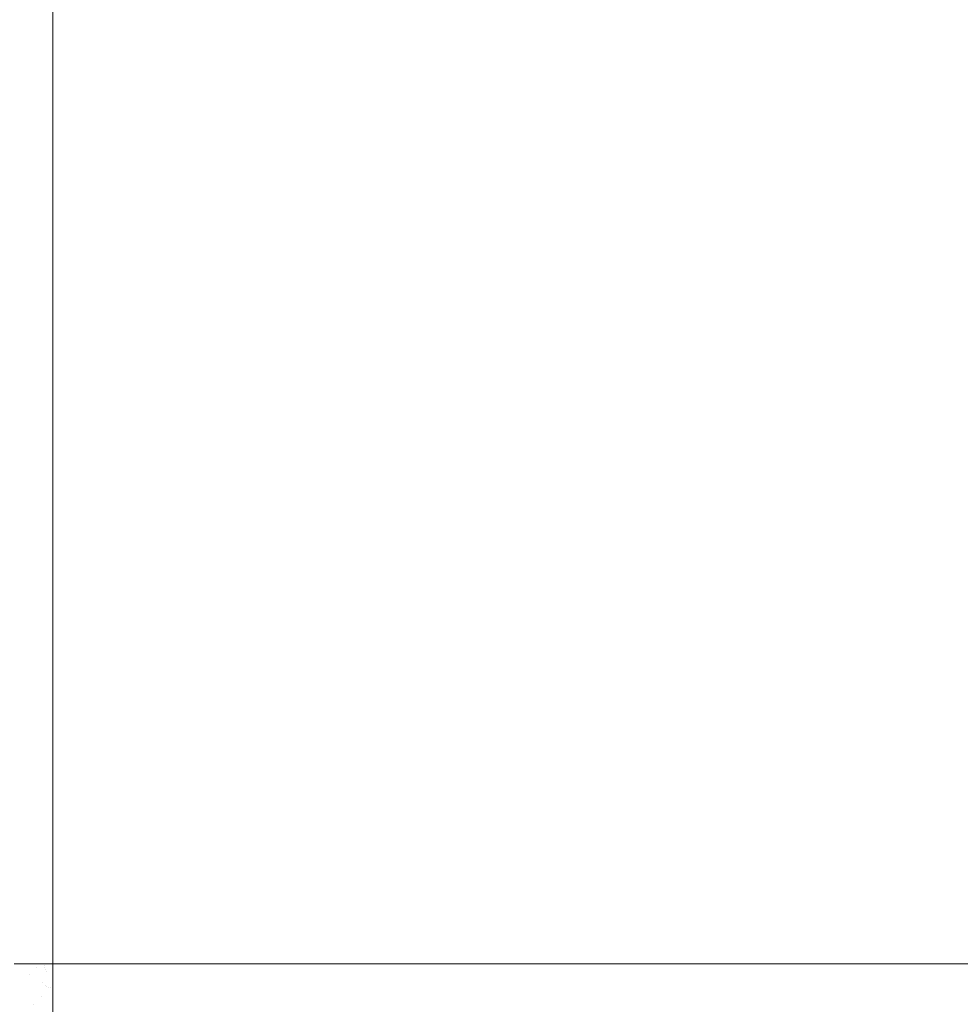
# Model space of a CAD drawing. Header units: centimetres. Extents: x -17.1 to 18.2, y 3.4 to 5.2.
# Tile 39 of 256: x -17.025 to -16.903, y 3.495 to 3.623. Entities that reach past the tile are written whole.
import ezdxf

# ---------------------------------------------------------------- set-up
doc = ezdxf.new("R2010")
doc.units = ezdxf.units.CM
doc.header["$LTSCALE"] = 2.54
doc.layers.add('Lucido design-1', color=7, linetype='Continuous')

# ---------------------------------------------------------------- blocks, each defined once
blk = doc.blocks.new('Gruppo-4-1')
at = {"color": 7, "linetype": 'Continuous', "lineweight": 9}
for points, invisible_edges in [([(-17.02353, 5.10021, -1872.21563), (-17.02532, 5.10021, -1872.2158), (-17.02532, 3.50021, -1872.2158), (-17.02458, 3.50021, -1872.21573)], 10), ([(-17.02458, 3.50021, -1873.0153), (-17.02532, 3.50021, -1873.01523), (-17.02532, 5.10021, -1873.01523), (-17.02458, 5.10021, -1873.0153)], 10), ([(-17.02458, 3.50021, -1872.21573), (-17.02353, 3.50021, -1872.21563), (-17.02353, 5.10021, -1872.21563)], 10), ([(-17.02458, 5.10021, -1873.0153), (-17.02353, 5.10021, -1873.0154), (-17.02353, 3.50021, -1873.0154), (-17.02458, 3.50021, -1873.0153)], 10), ([(-17.02175, 5.10021, -1872.21554), (-17.02353, 5.10021, -1872.21563), (-17.02353, 3.50021, -1872.21563), (-17.02241, 3.50021, -1872.21557)], 10), ([(-17.02353, 5.10021, -1873.0154), (-17.02175, 5.10021, -1873.01549), (-17.02175, 3.50021, -1873.01549), (-17.02349, 3.50021, -1873.0154)], 10), ([(-17.02349, 3.50021, -1873.0154), (-17.02353, 3.50021, -1873.0154), (-17.02353, 5.10021, -1873.0154)], 10), ([(-17.02241, 3.50021, -1872.21557), (-17.02175, 3.50021, -1872.21554), (-17.02175, 5.10021, -1872.21554)], 10), ([(-17.02135, 5.10021, -1872.21553), (-17.02175, 5.10021, -1872.21554), (-17.02175, 3.50021, -1872.21554), (-17.02135, 3.50021, -1872.21553)], 10), ([(-17.02135, 3.50021, -1873.0155), (-17.02175, 3.50021, -1873.01549), (-17.02175, 5.10021, -1873.01549), (-17.02135, 5.10021, -1873.0155)], 10), ([(-17.02135, 3.50021, -1872.21553), (-17.02031, 3.50021, -1872.21551), (-17.02031, 5.10021, -1872.21551), (-17.02135, 5.10021, -1872.21553)], 8), ([(-17.02135, 5.10021, -1873.0155), (-17.02031, 5.10021, -1873.01551), (-17.02031, 3.50021, -1873.01551), (-17.02135, 3.50021, -1873.0155)], 8), ([(-17.02031, 3.50021, -1873.01551), (-17.02031, 5.10021, -1873.01551), (-5.29779, 5.10021, -1873.01551), (-5.29779, 3.90021, -1873.01551)], 8), ([(-5.29779, 3.90021, -1873.01551), (-5.29745, 3.88247, -1873.01551), (-17.02031, 3.50021, -1873.01551)], 10), ([(-5.29745, 3.88247, -1873.01551), (-5.29629, 3.86335, -1873.01551), (-17.02031, 3.50021, -1873.01551)], 10), ([(-17.02031, 3.50021, -1873.01551), (-5.29629, 3.86335, -1873.01551), (-5.29598, 3.86039, -1873.01551)], 9), ([(-5.29598, 3.86039, -1873.01551), (-5.29434, 3.84448, -1873.01551), (-17.02031, 3.50021, -1873.01551)], 10), ([(-5.29434, 3.84448, -1873.01551), (-5.29163, 3.82605, -1873.01551), (-17.02031, 3.50021, -1873.01551)], 10), ([(-5.29163, 3.82605, -1873.01551), (-5.28822, 3.80818, -1873.01551), (-17.02031, 3.50021, -1873.01551)], 10), ([(-5.28822, 3.80818, -1873.01551), (-5.28416, 3.79101, -1873.01551), (-17.02031, 3.50021, -1873.01551)], 10), ([(-5.28416, 3.79101, -1873.01551), (-5.27955, 3.77463, -1873.01551), (-17.02031, 3.50021, -1873.01551)], 10), ([(-17.02031, 3.50021, -1873.01551), (-5.27955, 3.77463, -1873.01551), (-5.27762, 3.76878, -1873.01551)], 9), ([(-5.27762, 3.76878, -1873.01551), (-5.27444, 3.7591, -1873.01551), (-17.02031, 3.50021, -1873.01551)], 10), ([(-5.27444, 3.7591, -1873.01551), (-5.26893, 3.74448, -1873.01551), (-17.02031, 3.50021, -1873.01551)], 10), ([(-5.26893, 3.74448, -1873.01551), (-5.2689, 3.74443, -1873.01551), (-5.26307, 3.73078, -1873.01551), (-17.02031, 3.50021, -1873.01551)], 12), ([(-17.02031, 3.50021, -1873.01551), (-5.26307, 3.73078, -1873.01551), (-5.25802, 3.72023, -1873.01551), (-5.25696, 3.71802, -1873.01551)], 9), ([(-17.02031, 3.50021, -1873.01551), (-5.25696, 3.71802, -1873.01551), (-5.25064, 3.70618, -1873.01551)], 9), ([(-17.02031, 3.50021, -1873.01551), (-5.25064, 3.70618, -1873.01551), (-5.24419, 3.69524, -1873.01551)], 9), ([(-17.02031, 3.50021, -1873.01551), (-5.24419, 3.69524, -1873.01551), (-5.23785, 3.68547, -1873.01551)], 9), ([(-5.23785, 3.68547, -1873.01551), (-5.23125, 3.67619, -1873.01551), (-17.02031, 3.50021, -1873.01551)], 10), ([(-5.23125, 3.67619, -1873.01551), (-5.22464, 3.66768, -1873.01551), (-17.02031, 3.50021, -1873.01551)], 10), ([(-17.02031, 3.50021, -1873.01551), (-5.22464, 3.66768, -1873.01551), (-5.21804, 3.6599, -1873.01551)], 9), ([(-17.02031, 3.50021, -1873.01551), (-5.21804, 3.6599, -1873.01551), (-5.21148, 3.6528, -1873.01551)], 9), ([(-17.02031, 3.50021, -1873.01551), (-5.21148, 3.6528, -1873.01551), (-5.20497, 3.64634, -1873.01551)], 9), ([(-17.02031, 3.50021, -1873.01551), (-5.20497, 3.64634, -1873.01551), (-5.19852, 3.64047, -1873.01551)], 9), ([(-17.02031, 3.50021, -1873.01551), (-5.19852, 3.64047, -1873.01551), (-5.1926, 3.63552, -1873.01551), (-5.19215, 3.63514, -1873.01551)], 9), ([(-17.02031, 3.50021, -1873.01551), (-5.19215, 3.63514, -1873.01551), (-5.18586, 3.63032, -1873.01551)], 9), ([(-17.02031, 3.50021, -1873.01551), (-5.18586, 3.63032, -1873.01551), (-5.17966, 3.62597, -1873.01551)], 9), ([(-17.02031, 3.50021, -1873.01551), (-5.17966, 3.62597, -1873.01551), (-5.17353, 3.62205, -1873.01551)], 9), ([(-17.02031, 3.50021, -1873.01551), (-5.17353, 3.62205, -1873.01551), (-5.16749, 3.61854, -1873.01551)], 9), ([(-17.02031, 3.50021, -1873.01551), (-5.16749, 3.61854, -1873.01551), (-5.16153, 3.6154, -1873.01551)], 9), ([(-17.02031, 3.50021, -1873.01551), (-5.16153, 3.6154, -1873.01551), (-5.15565, 3.61262, -1873.01551)], 9), ([(-17.02031, 3.50021, -1873.01551), (-5.15565, 3.61262, -1873.01551), (-5.14984, 3.61016, -1873.01551)], 9), ([(-5.14984, 3.61016, -1873.01551), (-5.1441, 3.60801, -1873.01551), (-17.02031, 3.50021, -1873.01551)], 10), ([(-17.02031, 3.50021, -1873.01551), (-5.1441, 3.60801, -1873.01551), (-5.13842, 3.60614, -1873.01551)], 9), ([(-17.02031, 3.50021, -1873.01551), (-5.13842, 3.60614, -1873.01551), (-5.1328, 3.60456, -1873.01551)], 9), ([(-17.02031, 3.50021, -1873.01551), (-5.1328, 3.60456, -1873.01551), (-5.12723, 3.60323, -1873.01551)], 9), ([(-17.02031, 3.50021, -1873.01551), (-5.12723, 3.60323, -1873.01551), (-5.12384, 3.60257, -1873.01551)], 9), ([(-5.12384, 3.60257, -1873.01551), (-5.12171, 3.60216, -1873.01551), (-17.02031, 3.50021, -1873.01551)], 10), ([(-17.02031, 3.50021, -1873.01551), (-5.12171, 3.60216, -1873.01551), (-5.11622, 3.60133, -1873.01551)], 9), ([(-17.02031, 3.50021, -1873.01551), (-5.11622, 3.60133, -1873.01551), (-5.11077, 3.60073, -1873.01551)], 9), ([(-17.02031, 3.50021, -1873.01551), (-5.11077, 3.60073, -1873.01551), (-5.10534, 3.60036, -1873.01551)], 9), ([(-17.02031, 3.50021, -1873.01551), (-5.10534, 3.60036, -1873.01551), (-5.10016, 3.60022, -1873.01551)], 9), ([(-17.02031, 3.50021, -1873.01551), (-5.10016, 3.60022, -1873.01551), (-5.09911, 3.60021, -1873.01551)], 9), ([(-5.09911, 3.60021, -1873.01551), (6.22603, 3.60021, -1873.01551), (18.14723, 3.50021, -1873.01551), (-17.02031, 3.50021, -1873.01551)], 10), ([(-17.02564, 3.49913, -1872.21584), (-17.02454, 3.49936, -1872.21572), (-17.02458, 3.50021, -1872.21573), (-17.02532, 3.50021, -1872.2158)], 11), ([(-17.02532, 3.50021, -1873.01523), (-17.02458, 3.50021, -1873.0153), (-17.02441, 3.49841, -1873.01531), (-17.02547, 3.49794, -1873.01518)], 14), ([(-17.02353, 3.50021, -1872.21563), (-17.02458, 3.50021, -1872.21573), (-17.02454, 3.49936, -1872.21572), (-17.02346, 3.49958, -1872.21563)], 14), ([(-17.02336, 3.49887, -1873.0154), (-17.02441, 3.49841, -1873.01531), (-17.02458, 3.50021, -1873.0153), (-17.02353, 3.50021, -1873.0154)], 11), ([(-17.02346, 3.49958, -1872.21563), (-17.02239, 3.49979, -1872.21556), (-17.02241, 3.50021, -1872.21557), (-17.02353, 3.50021, -1872.21563)], 11), ([(-17.02353, 3.50021, -1873.0154), (-17.02349, 3.50021, -1873.0154), (-17.02336, 3.49887, -1873.0154)], 10), ([(-17.02349, 3.50021, -1873.0154), (-17.02175, 3.50021, -1873.01549), (-17.02233, 3.49932, -1873.01546), (-17.02336, 3.49887, -1873.0154)], 14), ([(-17.02336, 3.49887, -1872.21563), (-17.02233, 3.49932, -1872.21556), (-17.02239, 3.49979, -1872.21556), (-17.02346, 3.49958, -1872.21563)], 15), ([(-17.02175, 3.50021, -1872.21554), (-17.02241, 3.50021, -1872.21557), (-17.02239, 3.49979, -1872.21556)], 10), ([(-17.02239, 3.49979, -1872.21556), (-17.02134, 3.5, -1872.21553), (-17.02135, 3.50021, -1872.21553), (-17.02175, 3.50021, -1872.21554)], 11), ([(-17.02134, 3.5, -1872.21553), (-17.02239, 3.49979, -1872.21556), (-17.02233, 3.49932, -1872.21556), (-17.02131, 3.49977, -1872.21553)], 15), ([(-17.02131, 3.49977, -1873.0155), (-17.02233, 3.49932, -1873.01546), (-17.02175, 3.50021, -1873.01549), (-17.02135, 3.50021, -1873.0155)], 11), ([(-17.02169, 3.49782, -1872.21556), (-17.02031, 3.50021, -1872.21551), (-17.02114, 3.49927, -1872.21553)], 11), ([(-17.0213, 3.49741, -1872.21556), (-17.02031, 3.50021, -1872.21551), (-17.02169, 3.49782, -1872.21556)], 11), ([(-17.02114, 3.49927, -1873.0155), (-17.02031, 3.50021, -1873.01551), (-17.02169, 3.49782, -1873.01546)], 11), ([(-17.02169, 3.49782, -1873.01546), (-17.02031, 3.50021, -1873.01551), (-17.0213, 3.49741, -1873.01546)], 11), ([(-17.02134, 3.5, -1872.21553), (-17.02031, 3.50021, -1872.21551), (-17.02135, 3.50021, -1872.21553)], 9), ([(-17.02135, 3.50021, -1873.0155), (-17.02031, 3.50021, -1873.01551), (-17.02131, 3.49977, -1873.0155)], 10), ([(-17.02131, 3.49977, -1872.21553), (-17.02031, 3.50021, -1872.21551), (-17.02134, 3.5, -1872.21553)], 11), ([(-17.02125, 3.49952, -1872.21553), (-17.02031, 3.50021, -1872.21551), (-17.02131, 3.49977, -1872.21553)], 11), ([(-17.02131, 3.49977, -1873.0155), (-17.02031, 3.50021, -1873.01551), (-17.02125, 3.49952, -1873.0155)], 11), ([(-17.02083, 3.49714, -1872.21556), (-17.02031, 3.50021, -1872.21551), (-17.0213, 3.49741, -1872.21556)], 11), ([(-17.0213, 3.49741, -1873.01546), (-17.02031, 3.50021, -1873.01551), (-17.02107, 3.49725, -1873.01546)], 11), ([(-17.02114, 3.49927, -1872.21553), (-17.02031, 3.50021, -1872.21551), (-17.02125, 3.49952, -1872.21553)], 11), ([(-17.02125, 3.49952, -1873.0155), (-17.02031, 3.50021, -1873.01551), (-17.02114, 3.49927, -1873.0155)], 11), ([(-17.02107, 3.49725, -1873.01546), (-17.02031, 3.50021, -1873.01551), (-17.02083, 3.49714, -1873.01546)], 11), ([(-17.02031, 3.49704, -1872.21558), (-17.02031, 3.50021, -1872.21551), (-17.02083, 3.49714, -1872.21556)], 10), ([(-17.02083, 3.49714, -1873.01546), (-17.02031, 3.50021, -1873.01551), (-17.02057, 3.49709, -1873.01545)], 11), ([(-17.02057, 3.49709, -1873.01545), (-17.02031, 3.50021, -1873.01551), (-17.02031, 3.49704, -1873.01544)], 9), ([(18.14723, 3.49704, -1872.21558), (18.14723, 3.50021, -1872.21551), (-17.02031, 3.50021, -1872.21551), (-17.02031, 3.49704, -1872.21558)], 8), ([(-17.02031, 3.49704, -1873.01544), (-17.02031, 3.50021, -1873.01551), (18.14723, 3.50021, -1873.01551), (18.14723, 3.49704, -1873.01544)], 8), ([(-17.02547, 3.49794, -1872.21584), (-17.02441, 3.49841, -1872.21572), (-17.02454, 3.49936, -1872.21572), (-17.02564, 3.49913, -1872.21584)], 15), ([(-17.02346, 3.49958, -1872.21563), (-17.02454, 3.49936, -1872.21572), (-17.02441, 3.49841, -1872.21572), (-17.02336, 3.49887, -1872.21563)], 15), ([(-17.02336, 3.49887, -1872.21563), (-17.02441, 3.49841, -1872.21572), (-17.02415, 3.49739, -1872.21572), (-17.02316, 3.49811, -1872.21563)], 15), ([(-17.02316, 3.49811, -1873.0154), (-17.02415, 3.49739, -1873.01531), (-17.02441, 3.49841, -1873.01531), (-17.02336, 3.49887, -1873.0154)], 15), ([(-17.02316, 3.49811, -1872.21563), (-17.0222, 3.49882, -1872.21556), (-17.02233, 3.49932, -1872.21556), (-17.02336, 3.49887, -1872.21563)], 15), ([(-17.02336, 3.49887, -1873.0154), (-17.02233, 3.49932, -1873.01546), (-17.0222, 3.49882, -1873.01546), (-17.02316, 3.49811, -1873.0154)], 15), ([(-17.02285, 3.49733, -1872.21563), (-17.02199, 3.49831, -1872.21556), (-17.0222, 3.49882, -1872.21556), (-17.02316, 3.49811, -1872.21563)], 15), ([(-17.02316, 3.49811, -1873.0154), (-17.0222, 3.49882, -1873.01546), (-17.02199, 3.49831, -1873.01546), (-17.02285, 3.49733, -1873.0154)], 15), ([(-17.02131, 3.49977, -1872.21553), (-17.02233, 3.49932, -1872.21556), (-17.0222, 3.49882, -1872.21556), (-17.02125, 3.49952, -1872.21553)], 15), ([(-17.02125, 3.49952, -1873.0155), (-17.0222, 3.49882, -1873.01546), (-17.02233, 3.49932, -1873.01546), (-17.02131, 3.49977, -1873.0155)], 15), ([(-17.02125, 3.49952, -1872.21553), (-17.0222, 3.49882, -1872.21556), (-17.02199, 3.49831, -1872.21556), (-17.02114, 3.49927, -1872.21553)], 15), ([(-17.02114, 3.49927, -1873.0155), (-17.02199, 3.49831, -1873.01546), (-17.0222, 3.49882, -1873.01546), (-17.02125, 3.49952, -1873.0155)], 15), ([(-17.02114, 3.49927, -1872.21553), (-17.02199, 3.49831, -1872.21556), (-17.02169, 3.49782, -1872.21556)], 11), ([(-17.02169, 3.49782, -1873.01546), (-17.02199, 3.49831, -1873.01546), (-17.02114, 3.49927, -1873.0155)], 11), ([(-17.02514, 3.49666, -1872.21584), (-17.02415, 3.49739, -1872.21572), (-17.02441, 3.49841, -1872.21572), (-17.02547, 3.49794, -1872.21584)], 15), ([(-17.02547, 3.49794, -1873.01518), (-17.02441, 3.49841, -1873.01531), (-17.02415, 3.49739, -1873.01531), (-17.02514, 3.49666, -1873.01518)], 15), ([(-17.02461, 3.49534, -1872.21584), (-17.02372, 3.49635, -1872.21572), (-17.02415, 3.49739, -1872.21572), (-17.02514, 3.49666, -1872.21584)], 15), ([(-17.02514, 3.49666, -1873.01518), (-17.02415, 3.49739, -1873.01531), (-17.02372, 3.49635, -1873.01531), (-17.02461, 3.49534, -1873.01518)], 15), ([(-17.02316, 3.49811, -1872.21563), (-17.02415, 3.49739, -1872.21572), (-17.02372, 3.49635, -1872.21572), (-17.02285, 3.49733, -1872.21563)], 15), ([(-17.02285, 3.49733, -1873.0154), (-17.02372, 3.49635, -1873.01531), (-17.02415, 3.49739, -1873.01531), (-17.02316, 3.49811, -1873.0154)], 15), ([(-17.02285, 3.49733, -1872.21563), (-17.02372, 3.49635, -1872.21572), (-17.02312, 3.49536, -1872.21572), (-17.0224, 3.4966, -1872.21563)], 15), ([(-17.0224, 3.4966, -1873.0154), (-17.02312, 3.49536, -1873.01531), (-17.02372, 3.49635, -1873.01531), (-17.02285, 3.49733, -1873.0154)], 15), ([(-17.0224, 3.4966, -1872.21563), (-17.02169, 3.49782, -1872.21556), (-17.02199, 3.49831, -1872.21556), (-17.02285, 3.49733, -1872.21563)], 15), ([(-17.02285, 3.49733, -1873.0154), (-17.02199, 3.49831, -1873.01546), (-17.02169, 3.49782, -1873.01546), (-17.0224, 3.4966, -1873.0154)], 15), ([(-17.0218, 3.49598, -1872.21563), (-17.0213, 3.49741, -1872.21556), (-17.02169, 3.49782, -1872.21556), (-17.0224, 3.4966, -1872.21563)], 15), ([(-17.0224, 3.4966, -1873.0154), (-17.02169, 3.49782, -1873.01546), (-17.0213, 3.49741, -1873.01546), (-17.0218, 3.49598, -1873.0154)], 15), ([(-17.0218, 3.49598, -1873.0154), (-17.0213, 3.49741, -1873.01546), (-17.02107, 3.49725, -1873.01546), (-17.02185, 3.4942, -1873.01531)], 15), ([(-17.02083, 3.49714, -1873.01546), (-17.02136, 3.49397, -1873.01531), (-17.02185, 3.4942, -1873.01531), (-17.02107, 3.49725, -1873.01546)], 15), ([(-17.02136, 3.49397, -1872.21572), (-17.02083, 3.49714, -1872.21556), (-17.0213, 3.49741, -1872.21556), (-17.0218, 3.49598, -1872.21563)], 15), ([(-17.02384, 3.4941, -1872.21584), (-17.02312, 3.49536, -1872.21572), (-17.02372, 3.49635, -1872.21572), (-17.02461, 3.49534, -1872.21584)], 15), ([(-17.02461, 3.49534, -1873.01518), (-17.02372, 3.49635, -1873.01531), (-17.02312, 3.49536, -1873.01531), (-17.02384, 3.4941, -1873.01518)], 15), ([(-17.0218, 3.49598, -1872.21563), (-17.0224, 3.4966, -1872.21563), (-17.02312, 3.49536, -1872.21572), (-17.02274, 3.49491, -1872.21572)], 15), ([(-17.02274, 3.49491, -1873.01531), (-17.02312, 3.49536, -1873.01531), (-17.0224, 3.4966, -1873.0154), (-17.0218, 3.49598, -1873.0154)], 15), ([(-17.02274, 3.49491, -1872.21572), (-17.02232, 3.49453, -1872.21572), (-17.0218, 3.49598, -1872.21563)], 11), ([(-17.0218, 3.49598, -1873.0154), (-17.02232, 3.49453, -1873.01531), (-17.02274, 3.49491, -1873.01531)], 11), ([(-17.0218, 3.49598, -1872.21563), (-17.02232, 3.49453, -1872.21572), (-17.02185, 3.4942, -1872.21572), (-17.02136, 3.49397, -1872.21572)], 15), ([(-17.02185, 3.4942, -1873.01531), (-17.02232, 3.49453, -1873.01531), (-17.0218, 3.49598, -1873.0154)], 11), ([(-17.02083, 3.49714, -1872.21556), (-17.02136, 3.49397, -1872.21572), (-17.02031, 3.49585, -1872.21561)], 11), ([(-17.02057, 3.49709, -1873.01545), (-17.02084, 3.49382, -1873.01531), (-17.02136, 3.49397, -1873.01531), (-17.02083, 3.49714, -1873.01546)], 15), ([(-17.02031, 3.49585, -1873.01542), (-17.02084, 3.49382, -1873.01531), (-17.02057, 3.49709, -1873.01545)], 11), ([(-17.02031, 3.49585, -1872.21561), (-17.02031, 3.49704, -1872.21558), (-17.02083, 3.49714, -1872.21556)], 10), ([(-17.02057, 3.49709, -1873.01545), (-17.02031, 3.49704, -1873.01544), (-17.02031, 3.49585, -1873.01542)], 9), ([(-17.02031, 3.49704, -1872.21558), (-17.02031, 3.49585, -1872.21561), (18.14723, 3.49585, -1872.21561), (18.14723, 3.49704, -1872.21558)], 10), ([(18.14723, 3.49704, -1873.01544), (18.14723, 3.49585, -1873.01542), (-17.02031, 3.49585, -1873.01542), (-17.02031, 3.49704, -1873.01544)], 10), ([(-17.02461, 3.49534, -1872.21584), (-17.02551, 3.49432, -1872.216), (-17.02458, 3.49282, -1872.216), (-17.02384, 3.4941, -1872.21584)], 15), ([(-17.02384, 3.4941, -1873.01518), (-17.02458, 3.49282, -1873.01503), (-17.02551, 3.49432, -1873.01503), (-17.02461, 3.49534, -1873.01518)], 15), ([(-17.02337, 3.49354, -1872.21584), (-17.02274, 3.49491, -1872.21572), (-17.02312, 3.49536, -1872.21572), (-17.02384, 3.4941, -1872.21584)], 15), ([(-17.02384, 3.4941, -1873.01518), (-17.02312, 3.49536, -1873.01531), (-17.02274, 3.49491, -1873.01531), (-17.02337, 3.49354, -1873.01518)], 15), ([(-17.02031, 3.49585, -1872.21561), (-17.02136, 3.49397, -1872.21572), (-17.02084, 3.49382, -1872.21572)], 11), ([(-17.02084, 3.49382, -1872.21572), (-17.02031, 3.49377, -1872.21575), (-17.02031, 3.49585, -1872.21561)], 9), ([(-17.02084, 3.49382, -1873.01531), (-17.02031, 3.49585, -1873.01542), (-17.02031, 3.4915, -1873.01513)], 9), ([(18.14723, 3.4915, -1872.21589), (18.14723, 3.49585, -1872.21561), (-17.02031, 3.49585, -1872.21561), (-17.02031, 3.49377, -1872.21575)], 10), ([(-17.02031, 3.4915, -1873.01513), (-17.02031, 3.49585, -1873.01542), (18.14723, 3.49585, -1873.01542), (18.14723, 3.49377, -1873.01528)], 10)]:
    blk.add_3dface(points, dxfattribs=dict(at, invisible_edges=invisible_edges))
blk.add_3dface([(-17.02031, 5.10021, -1872.21551), (-17.02031, 3.50021, -1872.21551), (18.14723, 3.50021, -1872.21551), (18.14723, 5.10021, -1872.21551)], dxfattribs=at)
blk = doc.blocks.new('Gruppo-5-1')
at = {"color": 7}
blk.add_blockref('Gruppo-4-1', (0, 0), dxfattribs=at)

msp = doc.modelspace()

# ---------------------------------------------------------------- block references
at = {"layer": 'Lucido design-1', "color": 7}
msp.add_blockref('Gruppo-5-1', (0, 0), dxfattribs=at)

doc.saveas('drawing.dxf')
